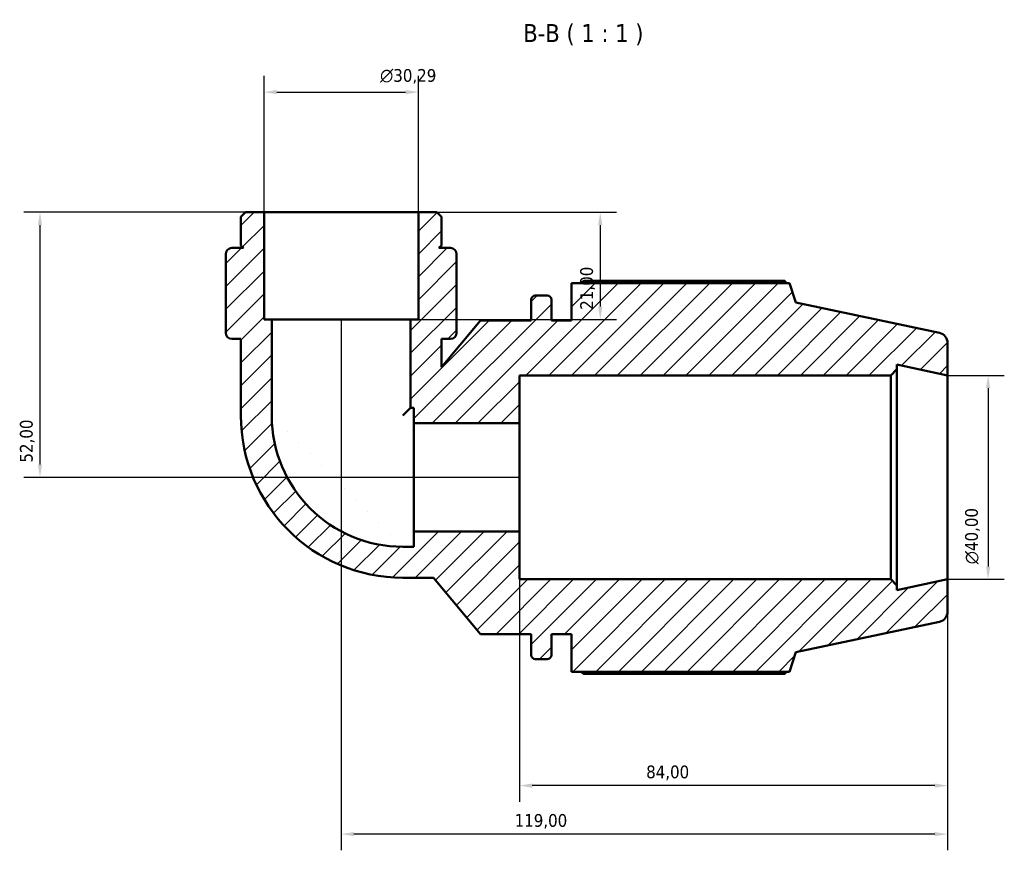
# Model space of a CAD drawing. Header units: millimetres. Extents: x 0 to 931, y 0 to 899.
# Tile 3 of 5: x 294 to 487, y 736 to 899. Entities that reach past the tile are written whole.
import ezdxf

# ---------------------------------------------------------------- set-up
doc = ezdxf.new("R2010")
doc.units = ezdxf.units.MM
for name, color, linetype, lineweight in [('Dimension (ISO)', 7, 'Continuous', 25), ('Hatch (ISO)', 7, 'Continuous', 18), ('Symbol (ISO)', 7, 'Continuous', 25), ('Visible (ISO)', 7, 'Continuous', 50)]:
    doc.layers.add(name, color=color, linetype=linetype, lineweight=lineweight)
doc.styles.add('Label Text (ISO)', font='tahoma.ttf')
doc.styles.add('Note Text (ISO)', font='tahoma.ttf')
doc.dimstyles.new('Default (ISO)', dxfattribs={"dimtxt": 2.5, "dimasz": 2.5, "dimexe": 3.175, "dimexo": 0, "dimgap": 0.762, "dimtad": 1, "dimrnd": 1e-08, "dimzin": 0, "dimtxsty": 'Note Text (ISO)', "dimcen": 0.09, "dimdle": 10, "dimclrd": 256, "dimclre": 256, "dimclrt": 232, "dimazin": 0, "dimtfac": 1.40208, "dimtmove": 0, "dimatfit": 3, "dimfxl": 1, "dimtolj": 1, "dimtzin": 0, "dimlwd": -1, "dimlwe": -1, "dimarcsym": 0})

# ---------------------------------------------------------------- blocks, each defined once
blk = doc.blocks.new('*D7')
at = {"layer": 'Defpoints', "color": 0, "transparency": 16777216}
for p in [(372.17, 884.39), (341.88, 860.8), (372.17, 860.8)]:
    blk.add_point(p, dxfattribs=at)
at = {"layer": 'Dimension (ISO)', "transparency": 16777216}
for p, q in [((341.88, 860.8), (341.88, 887.56)), ((372.17, 860.8), (372.17, 887.56)), ((344.38, 884.39), (369.67, 884.39))]:
    blk.add_line(p, q, dxfattribs=at)
for points in [[(344.38, 884.8), (344.38, 883.97), (341.88, 884.39)], [(369.67, 884.8), (369.67, 883.97), (372.17, 884.39)]]:
    blk.add_solid(points, dxfattribs=at)
at = {"layer": 'Dimension (ISO)', "color": 232, "true_color": 0xca0064, "transparency": 16777216, "insert": (364.66, 888.91), "char_height": 2.5, "attachment_point": 1, "style": 'Note Text (ISO)'}
blk.add_mtext('\\A1;\\fAIGDT|b0|i0;\\H2.5000;\\ln\\fTahoma|b0|i0;\\H2.5000;30,29', dxfattribs=at)
blk = doc.blocks.new('*D8')
at = {"layer": 'Defpoints', "color": 0, "transparency": 16777216}
for p in [(372.17, 860.8), (370.66, 839.8), (407.87, 839.8)]:
    blk.add_point(p, dxfattribs=at)
at = {"layer": 'Dimension (ISO)', "transparency": 16777216}
for p, q in [((372.17, 860.8), (411.05, 860.8)), ((407.87, 858.3), (407.87, 842.3)), ((370.66, 839.8), (411.05, 839.8))]:
    blk.add_line(p, q, dxfattribs=at)
for points in [[(407.45, 858.3), (408.29, 858.3), (407.87, 860.8)], [(407.45, 842.3), (408.29, 842.3), (407.87, 839.8)]]:
    blk.add_solid(points, dxfattribs=at)
at = {"layer": 'Dimension (ISO)', "color": 232, "true_color": 0xca0064, "transparency": 16777216, "insert": (403.94, 841.69), "char_height": 2.5, "attachment_point": 1, "rotation": 90, "style": 'Note Text (ISO)'}
blk.add_mtext('\\A1;21,00', dxfattribs=at)
blk = doc.blocks.new('*D9')
at = {"layer": 'Defpoints', "color": 0, "transparency": 16777216}
for p in [(341.88, 860.8), (297.91, 808.8), (392.03, 808.8)]:
    blk.add_point(p, dxfattribs=at)
at = {"layer": 'Dimension (ISO)', "transparency": 16777216}
for p, q in [((341.88, 860.8), (294.73, 860.8)), ((297.91, 858.3), (297.91, 811.3)), ((392.03, 808.8), (294.73, 808.8))]:
    blk.add_line(p, q, dxfattribs=at)
for points in [[(297.49, 858.3), (298.32, 858.3), (297.91, 860.8)], [(297.49, 811.3), (298.32, 811.3), (297.91, 808.8)]]:
    blk.add_solid(points, dxfattribs=at)
at = {"layer": 'Dimension (ISO)', "color": 232, "true_color": 0xca0064, "transparency": 16777216, "insert": (293.97, 811.7), "char_height": 2.5, "attachment_point": 1, "rotation": 90, "style": 'Note Text (ISO)'}
blk.add_mtext('\\A1;52,00', dxfattribs=at)
blk = doc.blocks.new('*D10')
at = {"layer": 'Defpoints', "color": 0, "transparency": 16777216}
for p in [(357.03, 839.8), (476.03, 788.8), (357.03, 738.8)]:
    blk.add_point(p, dxfattribs=at)
at = {"layer": 'Dimension (ISO)', "transparency": 16777216}
for p, q in [((357.03, 839.8), (357.03, 735.63)), ((476.03, 788.8), (476.03, 735.63)), ((473.53, 738.8), (359.53, 738.8))]:
    blk.add_line(p, q, dxfattribs=at)
for points in [[(359.53, 739.22), (359.53, 738.39), (357.03, 738.8)], [(473.53, 739.22), (473.53, 738.39), (476.03, 738.8)]]:
    blk.add_solid(points, dxfattribs=at)
at = {"layer": 'Dimension (ISO)', "color": 232, "true_color": 0xca0064, "transparency": 16777216, "insert": (391.07, 742.74), "char_height": 2.5, "attachment_point": 1, "style": 'Note Text (ISO)'}
blk.add_mtext('\\A1;119,00', dxfattribs=at)
blk = doc.blocks.new('*D11')
at = {"layer": 'Defpoints', "color": 0, "transparency": 16777216}
for p in [(392.03, 798.2), (476.03, 788.8), (392.03, 748.32)]:
    blk.add_point(p, dxfattribs=at)
at = {"layer": 'Dimension (ISO)', "transparency": 16777216}
for p, q in [((392.03, 798.2), (392.03, 745.14)), ((476.03, 788.8), (476.03, 745.14)), ((473.53, 748.32), (394.53, 748.32))]:
    blk.add_line(p, q, dxfattribs=at)
for points in [[(394.53, 748.74), (394.53, 747.9), (392.03, 748.32)], [(473.53, 748.74), (473.53, 747.9), (476.03, 748.32)]]:
    blk.add_solid(points, dxfattribs=at)
at = {"layer": 'Dimension (ISO)', "color": 232, "true_color": 0xca0064, "transparency": 16777216, "insert": (416.88, 752.26), "char_height": 2.5, "attachment_point": 1, "style": 'Note Text (ISO)'}
blk.add_mtext('\\A1;84,00', dxfattribs=at)
blk = doc.blocks.new('*D12')
at = {"layer": 'Defpoints', "color": 0, "transparency": 16777216}
for p in [(476.03, 828.8), (476.03, 788.8), (484, 788.8)]:
    blk.add_point(p, dxfattribs=at)
at = {"layer": 'Dimension (ISO)', "transparency": 16777216}
for p, q in [((476.03, 828.8), (487.17, 828.8)), ((484, 826.3), (484, 791.3)), ((476.03, 788.8), (487.17, 788.8))]:
    blk.add_line(p, q, dxfattribs=at)
for points in [[(483.58, 826.3), (484.42, 826.3), (484, 828.8)], [(483.58, 791.3), (484.42, 791.3), (484, 788.8)]]:
    blk.add_solid(points, dxfattribs=at)
at = {"layer": 'Dimension (ISO)', "color": 232, "true_color": 0xca0064, "transparency": 16777216, "insert": (479.48, 791.75), "char_height": 2.5, "attachment_point": 1, "rotation": 90, "style": 'Note Text (ISO)'}
blk.add_mtext('\\A1;\\fAIGDT|b0|i0;\\H2.5000;\\ln\\fTahoma|b0|i0;\\H2.5000;40,00', dxfattribs=at)

msp = doc.modelspace()

# ---------------------------------------------------------------- hatches: boundary and pattern name
at = {"layer": 'Hatch (ISO)'}
h = msp.add_hatch(dxfattribs=at)
h.set_pattern_fill('ANSI31', color=256, scale=25.4, style=0)
h.set_pattern_definition([(45, (0, 0), (-2.245064, 2.245064), [])])
edge = h.paths.add_edge_path()
edge.add_line((372.173, 839.802), (370.659, 839.802))
edge.add_line((370.659, 839.802), (370.659, 822.433))
edge.add_line((370.659, 822.433), (371.304, 822.433))
edge.add_line((371.304, 822.433), (371.304, 819.404))
edge.add_line((371.304, 819.404), (392.028, 819.404))
edge.add_line((392.028, 819.404), (392.028, 828.802))
edge.add_line((392.028, 828.802), (464.911, 828.802))
edge.add_line((464.911, 828.802), (466.111, 830.002))
edge.add_line((466.111, 830.002), (466.111, 830.91))
edge.add_line((466.111, 830.91), (476.028, 828.802))
edge.add_line((476.028, 828.802), (476.028, 835.183))
edge.add_ellipse((474.028, 835.183), major_axis=(2, 0), ratio=1, start_angle=0, end_angle=78)
edge.add_line((474.443, 837.139), (446.278, 843.126))
edge.add_line((446.278, 843.126), (445.041, 846.932))
edge.add_line((445.041, 846.932), (402.248, 846.932))
edge.add_line((402.248, 846.932), (402.248, 839.552))
edge.add_line((402.248, 839.552), (398.281, 839.552))
edge.add_line((398.281, 839.552), (398.281, 843.672))
edge.add_ellipse((397.481, 843.672), major_axis=(0.8, 0), ratio=1, start_angle=0, end_angle=90)
edge.add_line((397.481, 844.472), (395.114, 844.472))
edge.add_ellipse((395.114, 843.672), major_axis=(0, 0.8), ratio=1, start_angle=0, end_angle=90)
edge.add_line((394.314, 843.672), (394.314, 839.552))
edge.add_line((394.314, 839.552), (384.398, 839.552))
edge.add_line((384.398, 839.552), (376.717, 830.398))
edge.add_line((376.717, 830.398), (376.717, 835.952))
edge.add_line((376.717, 835.952), (378.489, 835.952))
edge.add_ellipse((378.489, 837.133), major_axis=(0, -1.181), ratio=1, start_angle=0, end_angle=90)
edge.add_line((379.67, 837.133), (379.67, 837.702))
edge.add_line((379.67, 837.702), (379.67, 839.802))
edge.add_line((379.67, 839.802), (379.67, 852.621))
edge.add_ellipse((378.489, 852.621), major_axis=(1.181, 0), ratio=1, start_angle=0, end_angle=90)
edge.add_line((378.489, 853.802), (376.217, 853.802))
edge.add_line((376.217, 853.802), (376.717, 854.302))
edge.add_line((376.717, 854.302), (376.717, 859.893))
edge.add_line((376.717, 859.893), (375.808, 860.802))
edge.add_line((375.808, 860.802), (372.173, 860.802))
edge.add_line((372.173, 860.802), (372.173, 839.802))
edge = h.paths.add_edge_path()
edge.add_line((343.397, 839.802), (341.882, 839.802))
edge.add_line((341.882, 839.802), (341.882, 860.802))
edge.add_line((341.882, 860.802), (338.247, 860.802))
edge.add_line((338.247, 860.802), (337.339, 859.893))
edge.add_line((337.339, 859.893), (337.339, 854.302))
edge.add_line((337.339, 854.302), (337.839, 853.802))
edge.add_line((337.839, 853.802), (335.566, 853.802))
edge.add_ellipse((335.566, 852.621), major_axis=(0, 1.181), ratio=1, start_angle=0, end_angle=90)
edge.add_line((334.385, 852.621), (334.385, 839.802))
edge.add_line((334.385, 839.802), (334.385, 837.702))
edge.add_line((334.385, 837.702), (334.385, 837.133))
edge.add_ellipse((335.566, 837.133), major_axis=(-1.181, 0), ratio=1, start_angle=0, end_angle=90)
edge.add_line((335.566, 835.952), (337.339, 835.952))
edge.add_line((337.339, 835.952), (337.339, 820.919))
edge.add_ellipse((369.144, 820.919), major_axis=(-31.806, 0), ratio=1, start_angle=0, end_angle=90)
edge.add_line((369.144, 789.113), (375.117, 789.113))
edge.add_line((375.117, 789.113), (384.398, 778.052))
edge.add_line((384.398, 778.052), (394.314, 778.052))
edge.add_line((394.314, 778.052), (394.314, 773.932))
edge.add_ellipse((395.114, 773.932), major_axis=(-0.8, 0), ratio=1, start_angle=0, end_angle=90)
edge.add_line((395.114, 773.132), (397.481, 773.132))
edge.add_ellipse((397.481, 773.932), major_axis=(0, -0.8), ratio=1, start_angle=0, end_angle=90)
edge.add_line((398.281, 773.932), (398.281, 778.052))
edge.add_line((398.281, 778.052), (402.248, 778.052))
edge.add_line((402.248, 778.052), (402.248, 770.672))
edge.add_line((402.248, 770.672), (445.041, 770.672))
edge.add_line((445.041, 770.672), (446.278, 774.479))
edge.add_line((446.278, 774.479), (474.443, 780.465))
edge.add_ellipse((474.028, 782.422), major_axis=(0.416, -1.956), ratio=1, start_angle=0, end_angle=78)
edge.add_line((476.028, 782.422), (476.028, 788.802))
edge.add_line((476.028, 788.802), (466.111, 786.694))
edge.add_line((466.111, 786.694), (466.111, 787.602))
edge.add_line((466.111, 787.602), (464.911, 788.802))
edge.add_line((464.911, 788.802), (392.028, 788.802))
edge.add_line((392.028, 788.802), (392.028, 798.2))
edge.add_line((392.028, 798.2), (371.304, 798.2))
edge.add_line((371.304, 798.2), (371.304, 795.171))
edge.add_line((371.304, 795.171), (369.144, 795.171))
edge.add_ellipse((369.144, 820.919), major_axis=(0, -25.747), ratio=1, start_angle=270, end_angle=360, ccw=False)
edge.add_line((343.397, 820.919), (343.397, 839.802))

# ---------------------------------------------------------------- linework, layer by layer
at = {"layer": 'Visible (ISO)'}
for p, q in [((338.247, 860.802), (337.339, 859.893)), ((341.882, 860.802), (338.247, 860.802)), ((341.882, 839.802), (341.882, 860.802)), ((372.173, 860.802), (341.882, 860.802)), ((375.808, 860.802), (372.173, 860.802)), ((372.173, 860.802), (372.173, 839.802)), ((376.717, 859.893), (375.808, 860.802)), ((337.339, 859.893), (337.339, 854.302)), ((376.717, 854.302), (376.717, 859.893)), ((337.339, 854.302), (337.839, 853.802)), ((376.217, 853.802), (376.717, 854.302)), ((334.385, 852.621), (334.385, 839.802)), ((337.839, 853.802), (335.566, 853.802)), ((378.489, 853.802), (376.217, 853.802)), ((379.67, 839.802), (379.67, 852.621)), ((445.041, 846.932), (402.248, 846.932)), ((402.248, 846.932), (402.248, 839.552)), ((444.108, 847.38), (404.708, 847.38)), ((446.278, 843.126), (445.041, 846.932)), ((394.314, 843.672), (394.314, 839.552)), ((397.481, 844.472), (395.114, 844.472)), ((398.281, 839.552), (398.281, 843.672)), ((474.443, 837.139), (446.278, 843.126)), ((334.385, 839.802), (334.385, 837.702)), ((343.397, 839.802), (341.882, 839.802)), ((343.397, 820.919), (343.397, 839.802)), ((370.659, 839.802), (343.397, 839.802)), ((372.173, 839.802), (370.659, 839.802)), ((370.659, 839.802), (370.659, 822.433)), ((384.398, 839.552), (376.717, 830.398)), ((379.67, 837.702), (379.67, 839.802)), ((394.314, 839.552), (384.398, 839.552)), ((402.248, 839.552), (398.281, 839.552)), ((334.385, 837.702), (334.385, 837.133)), ((379.67, 837.133), (379.67, 837.702)), ((335.566, 835.952), (337.339, 835.952)), ((337.339, 835.952), (337.339, 820.919)), ((376.717, 830.398), (376.717, 835.952)), ((376.717, 835.952), (378.489, 835.952)), ((476.028, 828.802), (476.028, 835.183)), ((464.911, 828.802), (466.111, 830.002)), ((466.111, 830.002), (466.111, 830.91)), ((466.111, 830.91), (476.028, 828.802)), ((466.111, 787.602), (466.111, 830.002)), ((392.028, 819.404), (392.028, 828.802)), ((392.028, 828.802), (464.911, 828.802)), ((464.911, 828.802), (464.911, 788.802)), ((476.028, 788.802), (476.028, 828.802)), ((370.659, 822.433), (369.144, 820.919)), ((370.659, 822.433), (371.304, 822.433)), ((371.304, 822.433), (371.304, 819.404)), ((371.304, 819.404), (392.028, 819.404)), ((371.304, 798.2), (371.304, 819.404)), ((392.028, 798.2), (392.028, 819.404)), ((392.028, 798.2), (371.304, 798.2)), ((371.304, 798.2), (371.304, 795.171)), ((392.028, 788.802), (392.028, 798.2)), ((371.304, 795.171), (369.144, 795.171)), ((369.144, 789.113), (375.117, 789.113)), ((375.117, 789.113), (384.398, 778.052)), ((464.911, 788.802), (392.028, 788.802)), ((466.111, 787.602), (464.911, 788.802)), ((476.028, 788.802), (466.111, 786.694)), ((476.028, 782.422), (476.028, 788.802)), ((466.111, 786.694), (466.111, 787.602)), ((446.278, 774.479), (474.443, 780.465)), ((384.398, 778.052), (394.314, 778.052)), ((394.314, 778.052), (394.314, 773.932)), ((398.281, 773.932), (398.281, 778.052)), ((398.281, 778.052), (402.248, 778.052)), ((402.248, 778.052), (402.248, 770.672)), ((395.114, 773.132), (397.481, 773.132)), ((445.041, 770.672), (446.278, 774.479)), ((402.248, 770.672), (445.041, 770.672)), ((404.708, 770.224), (444.108, 770.224))]:
    msp.add_line(p, q, dxfattribs=at)
for centre, radius, start, end in [((335.566, 852.621), 1.181, 90, 180), ((378.489, 852.621), 1.181, 0, 90), ((395.114, 843.672), 0.8, 90, 180), ((397.481, 843.672), 0.8, 0, 90), ((335.566, 837.133), 1.181, 180, 270), ((378.489, 837.133), 1.181, 270, 0), ((474.028, 835.183), 2, 0, 78), ((369.144, 820.919), 31.806, 180, 270), ((369.144, 820.919), 25.747, 180, 270), ((474.028, 782.422), 2, 282, 0), ((395.114, 773.932), 0.8, 180, 270), ((397.481, 773.932), 0.8, 270, 0)]:
    msp.add_arc(centre, radius, start, end, dxfattribs=at)
for points, weights in [([(403.993, 846.932), (404.344, 847.154), (404.708, 847.38)], [1.01284903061, 1.01515617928, 1.01731783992]), ([(444.341, 846.932), (444.226, 847.154), (444.108, 847.38)], [1.00150134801, 1.00082453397, 1]), ([(404.708, 770.224), (404.344, 770.45), (403.993, 770.672)], [1.01731783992, 1.01515617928, 1.01284903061]), ([(444.108, 770.224), (444.226, 770.45), (444.341, 770.672)], [1, 1.00082453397, 1.00150134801])]:
    msp.add_rational_spline(points, weights, degree=2, dxfattribs=at)

# ---------------------------------------------------------------- texts
at = {"layer": 'Symbol (ISO)', "insert": (392.768, 893.594), "char_height": 3.5, "attachment_point": 7, "style": 'Label Text (ISO)'}
msp.add_mtext('B-B ( 1 : 1 )', dxfattribs=at)

# ---------------------------------------------------------------- dimensions: what is measured, and where the dimension line sits
at = {"layer": 'Dimension (ISO)'}
for base, p1, p2, angle, picture, middle in [((372.173, 884.388), (341.882, 860.802), (372.173, 860.802), 180, '*D7', (370.21, 884.388)), ((484, 788.802), (476.028, 828.802), (476.028, 788.802), 90, '*D12', (484, 797.302))]:
    dim = msp.add_linear_dim(base=base, p1=p1, p2=p2, angle=angle, text='\\fAIGDT|b0|i0;\\H2.5000;\\ln\\fTahoma|b0|i0;\\H2.5000;<>', dimstyle='Default (ISO)', override={"dimdec": 2, "dimtp": 0, "dimtm": 0, "dimtdec": 2, "dimtofl": 0, "dimatfit": 1}, dxfattribs=at)
    dim.commit()
    dim.dimension.update_dxf_attribs({"geometry": picture, "text_midpoint": middle, "dimtype": 160})
for base, p1, p2, angle, picture, middle in [((297.905, 808.802), (341.882, 860.802), (392.028, 808.802), 270, '*D9', (297.905, 815.802)), ((407.871, 839.802), (372.173, 860.802), (370.659, 839.802), 270, '*D8', (407.871, 845.802)), ((357.028, 738.802), (476.028, 788.802), (357.028, 839.802), 180, '*D10', (396.028, 738.802)), ((392.028, 748.318), (476.028, 788.802), (392.028, 798.2), 180, '*D11', (421.028, 748.318))]:
    dim = msp.add_linear_dim(base=base, p1=p1, p2=p2, angle=angle, dimstyle='Default (ISO)', override={"dimdec": 2, "dimtp": 0, "dimtm": 0, "dimtdec": 2, "dimtofl": 0, "dimatfit": 1}, dxfattribs=at)
    dim.commit()
    dim.dimension.update_dxf_attribs({"geometry": picture, "text_midpoint": middle, "dimtype": 160})

doc.saveas('drawing.dxf')
